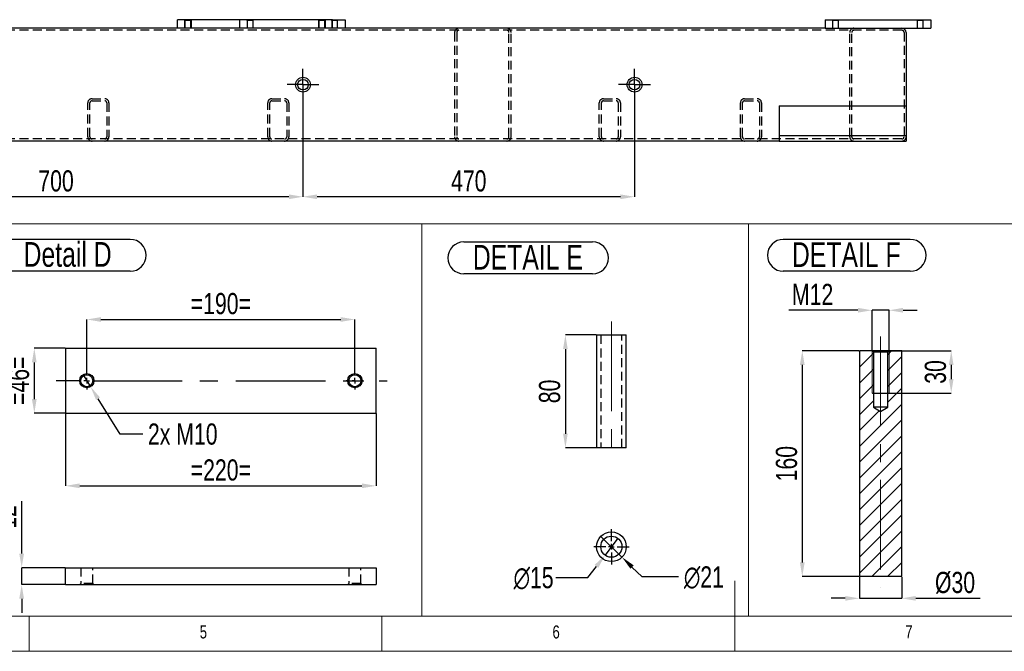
# Model space of a CAD drawing. Header units: millimetres. Extents: x 5 to 589, y 5 to 415.
# Tile 4 of 12: x 196 to 335, y 5 to 95. Entities that reach past the tile are written whole.
import ezdxf

# ---------------------------------------------------------------- set-up
doc = ezdxf.new("R2010")
doc.units = ezdxf.units.MM
doc.header["$PDSIZE"] = -1
doc.linetypes.add('CENTERX2', pattern=[20.32, 12.7, -2.54, 2.54, -2.54])
doc.linetypes.add('HIDDEN', pattern=[1.905, 1.27, -0.635])
for name, color, linetype in [('COTES', 1, 'Continuous'), ('NOTES', 6, 'Continuous'), ('TRAIT-FINS', 9, 'Continuous'), ('TRAIT-MIXTES', 3, 'CENTERX2'), ('TRAIT-TIRET', 2, 'HIDDEN')]:
    doc.layers.add(name, color=color, linetype=linetype)
doc.layers.add('TRAIT-FORT', color=4, linetype='Continuous', lineweight=25)
doc.styles.add('SLDTEXTSTYLE0', font='TXT', dxfattribs={"width": 0.75})
doc.dimstyles.new('SLDDIMSTYLE0', dxfattribs={"dimtxt": 3, "dimasz": 2, "dimexe": 0, "dimexo": 0.0625, "dimgap": 0.75, "dimtad": 1, "dimdec": 0, "dimlfac": 10, "dimrnd": 1e-09, "dimzin": 12, "dimdsep": 46, "dimtxsty": 'SLDTEXTSTYLE0', "dimsah": 1, "dimcen": 0.09, "dimadec": 0, "dimazin": 3, "dimtfac": 1, "dimtdec": 0, "dimtofl": 0, "dimtmove": 0, "dimatfit": 3, "dimfxl": 1, "dimfrac": 2, "dimtolj": 1, "dimtzin": 12, "dimarcsym": 0})
doc.dimstyles.new('SLDDIMSTYLE3', dxfattribs={"dimtxt": 3, "dimasz": 2, "dimexe": 0, "dimexo": 0.0625, "dimgap": 0.75, "dimtad": 1, "dimdec": 0, "dimlfac": 5, "dimrnd": 1e-09, "dimzin": 12, "dimdsep": 46, "dimtxsty": 'SLDTEXTSTYLE0', "dimsah": 1, "dimcen": 0.09, "dimadec": 0, "dimazin": 3, "dimtfac": 1, "dimtdec": 0, "dimtmove": 0, "dimatfit": 0, "dimfxl": 1, "dimfrac": 2, "dimtolj": 1, "dimtzin": 12, "dimarcsym": 0})
doc.dimstyles.new('SLDDIMSTYLE4', dxfattribs={"dimtxt": 3, "dimasz": 2, "dimexe": 0, "dimexo": 0.0625, "dimgap": 0.75, "dimtad": 1, "dimdec": 0, "dimlfac": 5, "dimrnd": 1e-09, "dimzin": 12, "dimdsep": 46, "dimtxsty": 'SLDTEXTSTYLE0', "dimsah": 1, "dimcen": 0.09, "dimadec": 0, "dimazin": 3, "dimtfac": 1, "dimtdec": 0, "dimtofl": 0, "dimtmove": 0, "dimatfit": 3, "dimfxl": 1, "dimfrac": 2, "dimtolj": 1, "dimtzin": 12, "dimarcsym": 0})
doc.dimstyles.new('SLDDIMSTYLE5', dxfattribs={"dimtxt": 3, "dimasz": 2, "dimexe": 0, "dimexo": 0.0625, "dimgap": 0.75, "dimtad": 0, "dimtih": 1, "dimtoh": 1, "dimdec": 0, "dimlfac": 5, "dimrnd": 1e-09, "dimzin": 12, "dimdsep": 46, "dimtxsty": 'SLDTEXTSTYLE0', "dimblk1": 'NONE', "dimsah": 1, "dimcen": 0, "dimadec": 0, "dimazin": 3, "dimtfac": 1, "dimtdec": 0, "dimtmove": 0, "dimatfit": 3, "dimldrblk": 'NONE', "dimfxl": 1, "dimfrac": 2, "dimtolj": 1, "dimtzin": 12, "dimarcsym": 0})
doc.dimstyles.new('SLDDIMSTYLE6', dxfattribs={"dimtxt": 3, "dimasz": 2, "dimexe": 0, "dimexo": 0.0625, "dimgap": 0.75, "dimtad": 0, "dimtih": 1, "dimtoh": 1, "dimdec": 0, "dimlfac": 5, "dimrnd": 1e-09, "dimzin": 12, "dimdsep": 46, "dimtxsty": 'SLDTEXTSTYLE0', "dimblk1": 'NONE', "dimsah": 1, "dimcen": 0, "dimadec": 0, "dimazin": 3, "dimtfac": 1, "dimtdec": 0, "dimtmove": 0, "dimatfit": 3, "dimldrblk": 'NONE', "dimfxl": 1, "dimfrac": 2, "dimtolj": 1, "dimtzin": 12, "dimarcsym": 0})

# ---------------------------------------------------------------- blocks, each defined once
blk = doc.blocks.new('_D_26')
at = {"layer": 'COTES', "color": 0, "lineweight": -2, "transparency": 16777216}
for p, q in [((205.16, 44.66), (205.16, 52.03)), ((207.16, 52.03), (241.16, 52.03)), ((243.16, 44.66), (243.16, 52.03))]:
    blk.add_line(p, q, dxfattribs=at)
at = {"layer": 'COTES', "color": 0, "transparency": 16777216}
for points in [[(207.16, 52.36), (207.16, 51.69), (205.16, 52.03)], [(241.16, 52.36), (241.16, 51.69), (243.16, 52.03)]]:
    blk.add_solid(points, dxfattribs=at)
at = {"layer": 'Defpoints', "color": 0, "transparency": 16777216}
for p in [(243.16, 52.03), (205.16, 44.6), (243.16, 44.6)]:
    blk.add_point(p, dxfattribs=at)
at = {"layer": 'COTES', "color": 0, "transparency": 16777216, "insert": (224.16, 55.78), "char_height": 3, "attachment_point": 2, "style": 'SLDTEXTSTYLE0'}
blk.add_mtext('\\A1;=190=', dxfattribs=at)
blk = doc.blocks.new('_D_27')
at = {"layer": 'COTES', "color": 0, "lineweight": -2, "transparency": 16777216}
for p, q in [((202.16, 38.69), (202.16, 28.45)), ((246.16, 38.69), (246.16, 28.45)), ((204.16, 28.45), (244.16, 28.45))]:
    blk.add_line(p, q, dxfattribs=at)
at = {"layer": 'COTES', "color": 0, "transparency": 16777216}
for points in [[(204.16, 28.79), (204.16, 28.12), (202.16, 28.45)], [(244.16, 28.79), (244.16, 28.12), (246.16, 28.45)]]:
    blk.add_solid(points, dxfattribs=at)
at = {"layer": 'Defpoints', "color": 0, "transparency": 16777216}
for p in [(202.16, 38.75), (246.16, 38.75), (246.16, 28.45)]:
    blk.add_point(p, dxfattribs=at)
at = {"layer": 'COTES', "color": 0, "transparency": 16777216, "insert": (224.16, 32.2), "char_height": 3, "attachment_point": 2, "style": 'SLDTEXTSTYLE0'}
blk.add_mtext('\\A1;=220=', dxfattribs=at)
blk = doc.blocks.new('_D_28')
at = {"layer": 'COTES', "color": 0, "lineweight": -2, "transparency": 16777216}
for p, q in [((202.1, 47.95), (197.72, 47.95)), ((197.72, 45.95), (197.72, 40.75)), ((202.1, 38.75), (197.72, 38.75))]:
    blk.add_line(p, q, dxfattribs=at)
at = {"layer": 'COTES', "color": 0, "transparency": 16777216}
for points in [[(197.38, 45.95), (198.05, 45.95), (197.72, 47.95)], [(197.38, 40.75), (198.05, 40.75), (197.72, 38.75)]]:
    blk.add_solid(points, dxfattribs=at)
at = {"layer": 'Defpoints', "color": 0, "transparency": 16777216}
for p in [(202.16, 47.95), (197.72, 38.75), (202.16, 38.75)]:
    blk.add_point(p, dxfattribs=at)
at = {"layer": 'COTES', "color": 0, "transparency": 16777216, "insert": (193.97, 43.35), "char_height": 3, "attachment_point": 2, "rotation": 90, "style": 'SLDTEXTSTYLE0'}
blk.add_mtext('\\A1;=46=', dxfattribs=at)
blk = doc.blocks.new('_D_29')
at = {"layer": 'COTES', "color": 0, "lineweight": -2, "transparency": 16777216}
for p, q in [((204.63, 44.2), (205.69, 42.5)), ((209.89, 35.79), (206.75, 40.8)), ((213.08, 35.79), (209.89, 35.79))]:
    blk.add_line(p, q, dxfattribs=at)
at = {"layer": 'COTES', "color": 0, "transparency": 16777216}
blk.add_solid([(207.03, 40.98), (206.47, 40.63), (205.69, 42.5)], dxfattribs=at)
at = {"layer": 'Defpoints', "color": 0, "transparency": 16777216}
for p in [(204.63, 44.2), (205.69, 42.5)]:
    blk.add_point(p, dxfattribs=at)
at = {"layer": 'COTES', "color": 0, "transparency": 16777216, "insert": (213.83, 37.29), "char_height": 3, "attachment_point": 1, "style": 'SLDTEXTSTYLE0'}
blk.add_mtext('\\A1;2x M10', dxfattribs=at)
blk = doc.blocks.new('_None')
blk = doc.blocks.new('SW_NOTE_25')
at = {"layer": 'NOTES', "color": 0}
for p, q in [((-0.02, 4.9), (17.47, 4.9)), ((17.47, 0.37), (-0.02, 0.37))]:
    blk.add_line(p, q, dxfattribs=at)
for centre, start, end in [((-0.02, 2.63), 90, 270), ((17.47, 2.63), 270, 90)]:
    blk.add_arc(centre, 2.26, start, end, dxfattribs=at)
at = {"layer": 'NOTES', "color": 0, "insert": (8.59, 4.51), "char_height": 3.5, "attachment_point": 2, "style": 'SLDTEXTSTYLE0'}
blk.add_mtext('Detail D', dxfattribs=at)
blk = doc.blocks.new('SW_CENTERMARKSYMBOL_12')
at = {"layer": 'TRAIT-MIXTES', "color": 0}
for p, q in [((-0.8, 0), (-1.25, 0)), ((0, 0), (-0.4, 0)), ((0, 0.8), (0, 1.25)), ((0, 0), (0, 0.4)), ((0, 0), (0, -0.4)), ((0, 0), (0.4, 0)), ((0.8, 0), (1.25, 0)), ((0, -0.8), (0, -1.25))]:
    blk.add_line(p, q, dxfattribs=at)
blk = doc.blocks.new('SW_CENTERMARKSYMBOL_13')
at = {"layer": 'TRAIT-MIXTES', "color": 0}
for p, q in [((-0.8, 0), (-4.33, 0)), ((0, 0), (-0.4, 0)), ((0, 0.8), (0, 1.25)), ((0, 0), (0, 0.4)), ((0, 0), (0, -0.4)), ((0, 0), (0.4, 0)), ((0.8, 0), (42.56, 0)), ((0, -0.8), (0, -1.25))]:
    blk.add_line(p, q, dxfattribs=at)
blk = doc.blocks.new('_D_30')
at = {"layer": 'COTES', "color": 0, "lineweight": -2, "transparency": 16777216}
for p, q in [((277.36, 49.83), (273, 49.83)), ((273, 47.83), (273, 35.83)), ((277.36, 33.83), (273, 33.83))]:
    blk.add_line(p, q, dxfattribs=at)
at = {"layer": 'COTES', "color": 0, "transparency": 16777216}
for points in [[(272.67, 47.83), (273.33, 47.83), (273, 49.83)], [(272.67, 35.83), (273.33, 35.83), (273, 33.83)]]:
    blk.add_solid(points, dxfattribs=at)
at = {"layer": 'Defpoints', "color": 0, "transparency": 16777216}
for p in [(277.42, 49.83), (273, 33.83), (277.42, 33.83)]:
    blk.add_point(p, dxfattribs=at)
at = {"layer": 'COTES', "color": 0, "transparency": 16777216, "insert": (269.25, 41.83), "char_height": 3, "attachment_point": 2, "rotation": 90, "style": 'SLDTEXTSTYLE0'}
blk.add_mtext('\\A1;80', dxfattribs=at)
blk = doc.blocks.new('SW_NOTE_26')
at = {"layer": 'NOTES', "color": 0}
for p, q in [((-0.1, 4.92), (18.14, 4.92)), ((18.14, 0.4), (-0.1, 0.4))]:
    blk.add_line(p, q, dxfattribs=at)
for centre, start, end in [((-0.1, 2.66), 90, 270), ((18.14, 2.66), 270, 90)]:
    blk.add_arc(centre, 2.26, start, end, dxfattribs=at)
at = {"layer": 'NOTES', "color": 0, "insert": (8.97, 4.51), "char_height": 3.5, "attachment_point": 2, "style": 'SLDTEXTSTYLE0'}
blk.add_mtext('DETAIL E', dxfattribs=at)
blk = doc.blocks.new('_D_33')
at = {"layer": 'COTES', "color": 0, "lineweight": -2, "transparency": 16777216}
for p, q in [((195.93, 18.85), (195.93, 26.29)), ((202.1, 16.85), (195.93, 16.85)), ((195.93, 14.45), (195.93, 16.85)), ((202.1, 14.45), (195.93, 14.45)), ((195.93, 12.45), (195.93, 10.45))]:
    blk.add_line(p, q, dxfattribs=at)
at = {"layer": 'COTES', "color": 0, "transparency": 16777216}
for points in [[(195.59, 18.85), (196.26, 18.85), (195.93, 16.85)], [(195.59, 12.45), (196.26, 12.45), (195.93, 14.45)]]:
    blk.add_solid(points, dxfattribs=at)
at = {"layer": 'Defpoints', "color": 0, "transparency": 16777216}
for p in [(195.93, 16.85), (202.16, 16.85), (202.16, 14.45)]:
    blk.add_point(p, dxfattribs=at)
at = {"layer": 'COTES', "color": 0, "transparency": 16777216, "insert": (192.18, 24.04), "char_height": 3, "attachment_point": 2, "rotation": 90, "style": 'SLDTEXTSTYLE0'}
blk.add_mtext('\\A1;12', dxfattribs=at)
blk = doc.blocks.new('_D_34')
at = {"layer": 'COTES', "color": 0, "lineweight": -2, "transparency": 16777216}
for p, q in [((280.43, 21.02), (278.62, 18.63)), ((276.2, 15.44), (277.41, 17.03)), ((271.65, 15.44), (276.2, 15.44))]:
    blk.add_line(p, q, dxfattribs=at)
at = {"layer": 'COTES', "color": 0, "transparency": 16777216}
blk.add_solid([(277.14, 17.24), (277.67, 16.83), (278.62, 18.63)], dxfattribs=at)
at = {"layer": 'Defpoints', "color": 0, "transparency": 16777216}
for p in [(280.43, 21.02), (278.62, 18.63)]:
    blk.add_point(p, dxfattribs=at)
at = {"layer": 'COTES', "color": 0, "transparency": 16777216, "insert": (265.65, 16.94), "char_height": 3, "attachment_point": 1, "style": 'SLDTEXTSTYLE0'}
blk.add_mtext('\\A1;∅15', dxfattribs=at)
blk = doc.blocks.new('_D_35')
at = {"layer": 'COTES', "color": 0, "lineweight": -2, "transparency": 16777216}
for p, q in [((278.03, 21.29), (281.02, 18.35)), ((283.87, 15.54), (282.44, 16.94)), ((289.04, 15.54), (283.87, 15.54))]:
    blk.add_line(p, q, dxfattribs=at)
at = {"layer": 'COTES', "color": 0, "transparency": 16777216}
blk.add_solid([(282.68, 17.18), (282.21, 16.71), (281.02, 18.35)], dxfattribs=at)
at = {"layer": 'Defpoints', "color": 0, "transparency": 16777216}
for p in [(278.03, 21.29), (281.02, 18.35)]:
    blk.add_point(p, dxfattribs=at)
at = {"layer": 'COTES', "color": 0, "transparency": 16777216, "insert": (289.79, 17.04), "char_height": 3, "attachment_point": 1, "style": 'SLDTEXTSTYLE0'}
blk.add_mtext('\\A1;∅21', dxfattribs=at)
blk = doc.blocks.new('SW_CENTERMARKSYMBOL_14')
at = {"layer": 'TRAIT-MIXTES', "color": 0}
for p, q in [((0, 0.8), (0, 2.5)), ((-0.8, 0), (-2.5, 0)), ((0, 0), (-0.4, 0)), ((0, 0), (0, 0.4)), ((0, 0), (0, -0.4)), ((0, 0), (0.4, 0)), ((0.8, 0), (2.5, 0)), ((0, -0.8), (0, -2.5))]:
    blk.add_line(p, q, dxfattribs=at)
blk = doc.blocks.new('_D_36')
at = {"layer": 'COTES', "color": 0, "lineweight": -2, "transparency": 16777216}
for p, q in [((314.67, 15.52), (314.67, 12.51)), ((320.67, 15.52), (320.67, 12.51)), ((312.67, 12.51), (310.67, 12.51)), ((314.67, 12.51), (320.67, 12.51)), ((322.67, 12.51), (331.8, 12.51))]:
    blk.add_line(p, q, dxfattribs=at)
at = {"layer": 'COTES', "color": 0, "transparency": 16777216}
for points in [[(312.67, 12.84), (312.67, 12.17), (314.67, 12.51)], [(322.67, 12.84), (322.67, 12.17), (320.67, 12.51)]]:
    blk.add_solid(points, dxfattribs=at)
at = {"layer": 'Defpoints', "color": 0, "transparency": 16777216}
for p in [(314.67, 15.59), (320.67, 15.59), (314.67, 12.51)]:
    blk.add_point(p, dxfattribs=at)
at = {"layer": 'COTES', "color": 0, "transparency": 16777216, "insert": (328.23, 16.26), "char_height": 3, "attachment_point": 2, "style": 'SLDTEXTSTYLE0'}
blk.add_mtext('\\A1;%%c30', dxfattribs=at)
blk = doc.blocks.new('_D_37')
at = {"layer": 'COTES', "color": 0, "lineweight": -2, "transparency": 16777216}
for p, q in [((314.61, 47.59), (306.58, 47.59)), ((306.58, 45.59), (306.58, 17.59)), ((314.61, 15.59), (306.58, 15.59))]:
    blk.add_line(p, q, dxfattribs=at)
at = {"layer": 'COTES', "color": 0, "transparency": 16777216}
for points in [[(306.24, 45.59), (306.91, 45.59), (306.58, 47.59)], [(306.24, 17.59), (306.91, 17.59), (306.58, 15.59)]]:
    blk.add_solid(points, dxfattribs=at)
at = {"layer": 'Defpoints', "color": 0, "transparency": 16777216}
for p in [(314.67, 47.59), (306.58, 15.59), (314.67, 15.59)]:
    blk.add_point(p, dxfattribs=at)
at = {"layer": 'COTES', "color": 0, "transparency": 16777216, "insert": (302.83, 31.59), "char_height": 3, "attachment_point": 2, "rotation": 90, "style": 'SLDTEXTSTYLE0'}
blk.add_mtext('\\A1;160', dxfattribs=at)
blk = doc.blocks.new('_D_38')
at = {"layer": 'COTES', "color": 0, "lineweight": -2, "transparency": 16777216}
for p, q in [((316.53, 47.59), (327.69, 47.59)), ((327.69, 45.59), (327.69, 43.59)), ((316.53, 41.59), (327.69, 41.59))]:
    blk.add_line(p, q, dxfattribs=at)
at = {"layer": 'COTES', "color": 0, "transparency": 16777216}
for points in [[(327.36, 45.59), (328.02, 45.59), (327.69, 47.59)], [(327.36, 43.59), (328.02, 43.59), (327.69, 41.59)]]:
    blk.add_solid(points, dxfattribs=at)
at = {"layer": 'Defpoints', "color": 0, "transparency": 16777216}
for p in [(316.47, 47.59), (316.47, 41.59), (327.69, 41.59)]:
    blk.add_point(p, dxfattribs=at)
at = {"layer": 'COTES', "color": 0, "transparency": 16777216, "insert": (323.94, 44.59), "char_height": 3, "attachment_point": 2, "rotation": 90, "style": 'SLDTEXTSTYLE0'}
blk.add_mtext('\\A1;30', dxfattribs=at)
blk = doc.blocks.new('_D_39')
at = {"layer": 'COTES', "color": 0, "lineweight": -2, "transparency": 16777216}
for p, q in [((314.47, 53.33), (304.67, 53.33)), ((316.47, 47.65), (316.47, 53.33)), ((318.87, 53.33), (316.47, 53.33)), ((318.87, 47.65), (318.87, 53.33)), ((320.87, 53.33), (322.87, 53.33))]:
    blk.add_line(p, q, dxfattribs=at)
at = {"layer": 'COTES', "color": 0, "transparency": 16777216}
for points in [[(314.47, 53.67), (314.47, 53), (316.47, 53.33)], [(320.87, 53.67), (320.87, 53), (318.87, 53.33)]]:
    blk.add_solid(points, dxfattribs=at)
at = {"layer": 'Defpoints', "color": 0, "transparency": 16777216}
for p in [(318.87, 53.33), (316.47, 47.59), (318.87, 47.59)]:
    blk.add_point(p, dxfattribs=at)
at = {"layer": 'COTES', "color": 0, "transparency": 16777216, "insert": (308.04, 57.08), "char_height": 3, "attachment_point": 2, "style": 'SLDTEXTSTYLE0'}
blk.add_mtext('\\A1;M12', dxfattribs=at)
blk = doc.blocks.new('SW_NOTE_27')
at = {"layer": 'NOTES', "color": 0}
for p, q in [((-0.06, 4.93), (17.93, 4.93)), ((17.93, 0.4), (-0.06, 0.4))]:
    blk.add_line(p, q, dxfattribs=at)
for centre, start, end in [((-0.06, 2.66), 90, 270), ((17.93, 2.66), 270, 90)]:
    blk.add_arc(centre, 2.26, start, end, dxfattribs=at)
at = {"layer": 'NOTES', "color": 0, "insert": (8.86, 4.51), "char_height": 3.5, "attachment_point": 2, "style": 'SLDTEXTSTYLE0'}
blk.add_mtext('DETAIL F', dxfattribs=at)
blk = doc.blocks.new('_D_52')
at = {"layer": 'COTES', "color": 0, "lineweight": -2, "transparency": 16777216}
for p, q in [((165.8, 83), (165.8, 69.42)), ((235.8, 83), (235.8, 69.42)), ((233.8, 69.42), (167.8, 69.42))]:
    blk.add_line(p, q, dxfattribs=at)
at = {"layer": 'COTES', "color": 0, "transparency": 16777216}
for points in [[(167.8, 69.75), (167.8, 69.08), (165.8, 69.42)], [(233.8, 69.75), (233.8, 69.08), (235.8, 69.42)]]:
    blk.add_solid(points, dxfattribs=at)
at = {"layer": 'Defpoints', "color": 0, "transparency": 16777216}
for p in [(165.8, 83.06), (235.8, 83.06), (165.8, 69.42)]:
    blk.add_point(p, dxfattribs=at)
at = {"layer": 'COTES', "color": 0, "transparency": 16777216, "insert": (200.8, 73.17), "char_height": 3, "attachment_point": 2, "style": 'SLDTEXTSTYLE0'}
blk.add_mtext('\\A1;700', dxfattribs=at)
blk = doc.blocks.new('_D_53')
at = {"layer": 'COTES', "color": 0, "lineweight": -2, "transparency": 16777216}
for p, q in [((282.8, 84), (282.8, 69.42)), ((235.8, 83), (235.8, 69.42)), ((280.8, 69.42), (237.8, 69.42))]:
    blk.add_line(p, q, dxfattribs=at)
at = {"layer": 'COTES', "color": 0, "transparency": 16777216}
for points in [[(237.8, 69.75), (237.8, 69.08), (235.8, 69.42)], [(280.8, 69.75), (280.8, 69.08), (282.8, 69.42)]]:
    blk.add_solid(points, dxfattribs=at)
at = {"layer": 'Defpoints', "color": 0, "transparency": 16777216}
for p in [(282.8, 84.06), (235.8, 83.06), (235.8, 69.42)]:
    blk.add_point(p, dxfattribs=at)
at = {"layer": 'COTES', "color": 0, "transparency": 16777216, "insert": (259.3, 73.17), "char_height": 3, "attachment_point": 2, "style": 'SLDTEXTSTYLE0'}
blk.add_mtext('\\A1;470', dxfattribs=at)
blk = doc.blocks.new('SW_CENTERMARKSYMBOL_24')
at = {"layer": 'TRAIT-MIXTES', "color": 0}
for p, q in [((-0.4, 0), (-1.25, 0)), ((0, 0), (-0.2, 0)), ((0, 0.4), (0, 1.25)), ((0, 0), (0, 0.2)), ((0, 0), (0, -0.2)), ((0, 0), (0.2, 0)), ((0.4, 0), (1.25, 0)), ((0, -0.4), (0, -1.25))]:
    blk.add_line(p, q, dxfattribs=at)
blk = doc.blocks.new('SW_CENTERMARKSYMBOL_27')
at = {"layer": 'TRAIT-MIXTES', "color": 0}
for p, q in [((0, 1.2), (0, 2.25)), ((-1.2, 0), (-2.25, 0)), ((0, 0), (-1.2, 0)), ((0, 0), (0, 1.2)), ((0, 0), (0, -1.2)), ((0, 0), (1.2, 0)), ((1.2, 0), (2.25, 0)), ((0, -1.2), (0, -2.25))]:
    blk.add_line(p, q, dxfattribs=at)
blk = doc.blocks.new('SW_CENTERMARKSYMBOL_28')
at = {"layer": 'TRAIT-MIXTES', "color": 0}
for p, q in [((0, 1.2), (0, 2.25)), ((-1.2, 0), (-2.25, 0)), ((0, 0), (-1.2, 0)), ((0, 0), (0, 1.2)), ((0, 0), (0, -1.2)), ((0, 0), (1.2, 0)), ((1.2, 0), (2.25, 0)), ((0, -1.2), (0, -2.25))]:
    blk.add_line(p, q, dxfattribs=at)

msp = doc.modelspace()

# ---------------------------------------------------------------- hatches: boundary and pattern name
at = {"layer": 'TRAIT-FINS'}
h = msp.add_hatch(dxfattribs=at)
h.set_pattern_fill('ANSI31', color=256, scale=0.5, angle=3e-322, style=0)
h.paths.add_polyline_path([(316.65, 47.4), (316.47, 47.59), (314.67, 47.59), (314.67, 15.59), (320.67, 15.59), (320.67, 47.59), (318.88, 47.59), (318.69, 47.4), (318.69, 39.59), (317.67, 38.97), (316.65, 39.59)], flags=0)

# ---------------------------------------------------------------- linework, layer by layer
at = {"lineweight": 18}
for p, q in [((188.9, 65.56), (252.67, 65.56)), ((252.67, 10), (252.67, 65.56)), ((252.67, 10), (252.67, 65.56)), ((252.67, 65.56), (298.95, 65.56)), ((298.95, 10), (298.95, 65.56)), ((298.95, 65.56), (338.82, 65.56)), ((298.95, 65.56), (298.95, 10)), ((297, 5), (297, 15)), ((10, 10), (584, 10)), ((188.9, 10), (252.67, 10)), ((197, 10), (197, 5)), ((247, 5), (247, 10)), ((252.67, 10), (298.95, 10)), ((298.95, 10), (338.82, 10)), ((5, 5), (589, 5))]:
    msp.add_line(p, q, dxfattribs=at)
at = {"layer": 'TRAIT-FINS', "lineweight": 18}
for p, q in [((219, 94.51), (219, 93.31)), ((220, 94.51), (220, 93.31)), ((238, 94.51), (238, 93.31)), ((239, 94.51), (239, 93.31)), ((316.47, 47.58), (316.47, 41.59)), ((318.87, 47.58), (318.87, 41.59)), ((316.47, 41.59), (318.87, 41.59))]:
    msp.add_line(p, q, dxfattribs=at)
at = {"layer": 'TRAIT-FORT', "lineweight": 25}
for p, q in [((240, 94.51), (218, 94.51)), ((218, 93.31), (218, 94.51)), ((240, 93.31), (240, 94.51)), ((240, 94.51), (241.8, 94.51)), ((241.8, 94.51), (241.8, 93.31)), ((309.8, 94.51), (324.8, 94.51)), ((309.8, 94.51), (309.8, 93.31)), ((324.8, 94.51), (324.8, 93.31)), ((218, 93.31), (194.3, 93.31)), ((240, 93.31), (218, 93.31)), ((309.8, 93.31), (240, 93.31)), ((309.8, 93.31), (324.8, 93.31)), ((321.3, 92.71), (321.3, 82.31)), ((303.3, 82.31), (321.3, 82.31)), ((303.3, 82.31), (303.3, 81.91)), ((303.3, 81.91), (303.3, 78.91)), ((321.3, 82.31), (321.3, 81.91)), ((321.3, 81.91), (321.3, 78.91)), ((303.3, 78.91), (303.3, 78.11)), ((321.3, 78.91), (321.3, 78.11)), ((303.3, 77.31), (54.1, 77.31)), ((303.3, 78.11), (321.3, 78.11)), ((303.3, 78.11), (303.3, 77.71)), ((303.3, 77.71), (303.3, 77.31)), ((303.3, 77.31), (321.3, 77.31)), ((321.3, 78.11), (321.3, 77.71)), ((321.3, 77.71), (321.3, 77.31)), ((277.42, 49.83), (277.42, 33.83)), ((277.42, 49.83), (281.62, 49.83)), ((281.62, 33.83), (281.62, 49.83)), ((202.16, 47.95), (202.16, 38.75)), ((202.16, 47.95), (246.16, 47.95)), ((246.16, 38.75), (246.16, 47.95)), ((314.67, 47.59), (314.67, 15.59)), ((316.47, 47.59), (314.67, 47.59)), ((316.47, 47.59), (316.65, 47.4)), ((318.88, 47.59), (316.47, 47.59)), ((318.69, 47.4), (318.88, 47.59)), ((320.67, 47.59), (318.88, 47.59)), ((320.67, 15.59), (320.67, 47.59)), ((316.65, 47.4), (316.65, 39.59)), ((318.69, 47.4), (316.65, 47.4)), ((318.69, 39.59), (318.69, 47.4)), ((316.65, 39.59), (317.67, 38.97)), ((318.69, 39.59), (316.65, 39.59)), ((317.67, 38.97), (318.69, 39.59)), ((202.16, 38.75), (246.16, 38.75)), ((281.62, 33.83), (277.42, 33.83)), ((202.16, 16.85), (246.16, 16.85)), ((202.16, 14.45), (202.16, 16.85)), ((246.16, 16.85), (246.16, 14.45)), ((320.67, 15.59), (314.67, 15.59)), ((202.16, 14.45), (246.16, 14.45))]:
    msp.add_line(p, q, dxfattribs=at)
for centre, radius in [((235.8, 85.31), 1.05), ((235.8, 85.31), 0.75), ((282.8, 85.31), 1.05), ((282.8, 85.31), 0.75), ((205.16, 43.35), 1.01), ((205.16, 43.35), 0.85), ((243.16, 43.35), 1.01), ((243.16, 43.35), 0.85), ((279.52, 19.82), 2.1), ((279.52, 19.82), 1.5)]:
    msp.add_circle(centre, radius, dxfattribs=at)
msp.add_arc((320.7, 92.71), 0.6, 0, 90, dxfattribs=at)
at = {"layer": 'TRAIT-MIXTES', "lineweight": 18}
for p, q in [((279.52, 51.73), (279.52, 31.89)), ((317.67, 49.6), (317.67, 14.04))]:
    msp.add_line(p, q, dxfattribs=at)
at = {"layer": 'TRAIT-TIRET'}
for p, q in [((218.99, 94.51), (219.07, 94.43)), ((219.07, 94.43), (219.92, 94.43)), ((219.07, 94.43), (219.07, 93.31)), ((219.92, 94.43), (220, 94.51)), ((219.92, 93.31), (219.92, 94.43)), ((226.8, 94.51), (226.8, 93.31)), ((227.79, 94.51), (227.87, 94.43)), ((227.87, 94.43), (228.72, 94.43)), ((227.87, 94.43), (227.87, 93.31)), ((228.72, 94.43), (228.8, 94.51)), ((228.72, 93.31), (228.72, 94.43)), ((237.99, 94.51), (238.07, 94.43)), ((238.07, 94.43), (238.92, 94.43)), ((238.07, 94.43), (238.07, 93.31)), ((238.92, 94.43), (239, 94.51)), ((238.92, 93.31), (238.92, 94.43)), ((239.79, 94.51), (239.87, 94.43)), ((239.87, 94.43), (240.72, 94.43)), ((239.87, 94.43), (239.87, 93.31)), ((240.72, 94.43), (240.8, 94.51)), ((240.72, 93.31), (240.72, 94.43)), ((310.79, 94.51), (310.87, 94.43)), ((310.87, 94.43), (311.72, 94.43)), ((310.87, 94.43), (310.87, 93.31)), ((311.72, 94.43), (311.8, 94.51)), ((311.72, 93.31), (311.72, 94.43)), ((322.79, 94.51), (322.87, 94.43)), ((322.87, 94.43), (323.72, 94.43)), ((322.87, 94.43), (322.87, 93.31)), ((323.72, 94.43), (323.8, 94.51)), ((323.72, 93.31), (323.72, 94.43)), ((320.7, 93.01), (54.1, 93.01)), ((257.3, 92.71), (257.3, 77.91)), ((257.6, 92.71), (257.6, 77.91)), ((265, 77.91), (265, 92.71)), ((265.3, 77.91), (265.3, 92.71)), ((313.3, 77.91), (313.3, 92.71)), ((313.6, 77.91), (313.6, 92.71)), ((321, 92.71), (321, 77.91)), ((205.3, 77.91), (205.3, 82.71)), ((205.6, 77.91), (205.6, 82.71)), ((205.9, 83.31), (207.7, 83.31)), ((205.9, 83.01), (207.7, 83.01)), ((208, 82.71), (208, 77.91)), ((208.3, 82.71), (208.3, 77.91)), ((230.8, 77.91), (230.8, 82.71)), ((231.1, 77.91), (231.1, 82.71)), ((231.4, 83.31), (233.2, 83.31)), ((231.4, 83.01), (233.2, 83.01)), ((233.5, 82.71), (233.5, 77.91)), ((233.8, 82.71), (233.8, 77.91)), ((277.8, 77.91), (277.8, 82.71)), ((278.1, 77.91), (278.1, 82.71)), ((278.4, 83.31), (280.2, 83.31)), ((278.4, 83.01), (280.2, 83.01)), ((280.5, 82.71), (280.5, 77.91)), ((280.8, 82.71), (280.8, 77.91)), ((297.8, 77.91), (297.8, 82.71)), ((298.1, 77.91), (298.1, 82.71)), ((298.4, 83.31), (300.2, 83.31)), ((298.4, 83.01), (300.2, 83.01)), ((300.5, 82.71), (300.5, 77.91)), ((300.8, 82.71), (300.8, 77.91)), ((320.7, 77.61), (54.1, 77.61)), ((278.02, 49.83), (278.02, 33.83)), ((281.02, 33.83), (281.02, 49.83)), ((204.31, 16.85), (204.31, 14.61)), ((206.01, 14.61), (206.01, 16.85)), ((242.31, 16.85), (242.31, 14.61)), ((244.01, 14.61), (244.01, 16.85)), ((204.31, 14.61), (204.15, 14.45)), ((206.01, 14.61), (204.31, 14.61)), ((206.16, 14.45), (206.01, 14.61)), ((242.31, 14.61), (242.15, 14.45)), ((244.01, 14.61), (242.31, 14.61)), ((244.16, 14.45), (244.01, 14.61))]:
    msp.add_line(p, q, dxfattribs=at)
for centre, radius, start, end in [((257.9, 92.71), 0.6, 90, 180), ((257.9, 92.71), 0.3, 90, 180), ((264.7, 92.71), 0.6, 0, 90), ((264.7, 92.71), 0.3, 0, 90), ((313.9, 92.71), 0.6, 90, 180), ((313.9, 92.71), 0.3, 90, 180), ((320.7, 92.71), 0.3, 0, 90), ((205.9, 82.71), 0.6, 90, 180), ((205.9, 82.71), 0.3, 90, 180), ((207.7, 82.71), 0.6, 0, 90), ((207.7, 82.71), 0.3, 0, 90), ((231.4, 82.71), 0.6, 90, 180), ((231.4, 82.71), 0.3, 90, 180), ((233.2, 82.71), 0.6, 360, 90), ((233.2, 82.71), 0.3, 360, 90), ((278.4, 82.71), 0.6, 90, 180), ((278.4, 82.71), 0.3, 90, 180), ((280.2, 82.71), 0.6, 360, 90), ((280.2, 82.71), 0.3, 0, 90), ((298.4, 82.71), 0.6, 90, 180), ((298.4, 82.71), 0.3, 90, 180), ((300.2, 82.71), 0.6, 360, 90), ((300.2, 82.71), 0.3, 0, 90), ((205.9, 77.91), 0.6, 180, 270), ((205.9, 77.91), 0.3, 180, 270), ((207.7, 77.91), 0.3, 270, 0), ((207.7, 77.91), 0.6, 270, 0), ((231.4, 77.91), 0.6, 180, 270), ((231.4, 77.91), 0.3, 180, 270), ((233.2, 77.91), 0.3, 270, 0), ((233.2, 77.91), 0.6, 270, 0), ((257.9, 77.91), 0.6, 180, 270), ((257.9, 77.91), 0.3, 180, 270), ((264.7, 77.91), 0.6, 270, 0), ((264.7, 77.91), 0.3, 270, 0), ((278.4, 77.91), 0.6, 180, 270), ((278.4, 77.91), 0.3, 180, 270), ((280.2, 77.91), 0.3, 270, 0), ((280.2, 77.91), 0.6, 270, 360), ((298.4, 77.91), 0.6, 180, 270), ((298.4, 77.91), 0.3, 180, 270), ((300.2, 77.91), 0.6, 270, 0), ((300.2, 77.91), 0.3, 270, 0), ((313.9, 77.91), 0.6, 180, 270), ((313.9, 77.91), 0.3, 180, 270), ((320.7, 77.91), 0.6, 270, 360), ((320.7, 77.91), 0.3, 270, 360)]:
    msp.add_arc(centre, radius, start, end, dxfattribs=at)

# ---------------------------------------------------------------- block references
at = {"layer": 'NOTES'}
for name, p in [('SW_NOTE_25', (193.85, 58.49)), ('SW_NOTE_26', (258.71, 58.09)), ('SW_NOTE_27', (303.95, 58.46))]:
    msp.add_blockref(name, p, dxfattribs=at)
at = {"layer": 'TRAIT-MIXTES'}
for name, p in [('SW_CENTERMARKSYMBOL_27', (235.8, 85.31)), ('SW_CENTERMARKSYMBOL_28', (282.8, 85.31)), ('SW_CENTERMARKSYMBOL_24', (282.8, 85.31)), ('SW_CENTERMARKSYMBOL_13', (205.16, 43.35)), ('SW_CENTERMARKSYMBOL_12', (243.16, 43.35)), ('SW_CENTERMARKSYMBOL_14', (279.52, 19.82))]:
    msp.add_blockref(name, p, dxfattribs=at)

# ---------------------------------------------------------------- texts
at = {"layer": 'NOTES', "char_height": 1.85, "attachment_point": 1, "style": 'SLDTEXTSTYLE0'}
for s, insert in [('5', (221.17, 8.67)), ('6', (271.17, 8.67)), ('7', (321.17, 8.67))]:
    msp.add_mtext(s, dxfattribs=dict(at, insert=insert))

# ---------------------------------------------------------------- dimensions: what is measured, and where the dimension line sits
at = {"layer": 'COTES'}
for base, p1, p2, picture, middle in [((235.8, 69.42), (282.8, 84.06), (235.8, 83.06), '_D_53', (259.3, 69.42)), ((165.8, 69.42), (235.8, 83.06), (165.8, 83.06), '_D_52', (200.8, 69.42))]:
    dim = msp.add_linear_dim(base=base, p1=p1, p2=p2, dimstyle='SLDDIMSTYLE0', dxfattribs=at)
    dim.commit()
    dim.dimension.update_dxf_attribs({"geometry": picture, "text_midpoint": middle, "dimtype": 160})
for base, p1, p2, angle, picture, middle in [((243.16, 52.03), (205.16, 44.6), (243.16, 44.6), 0, '_D_26', (224.16, 52.03)), ((197.72, 38.75), (202.16, 47.95), (202.16, 38.75), 90, '_D_28', (197.72, 43.35)), ((246.16, 28.45), (202.16, 38.75), (246.16, 38.75), 0, '_D_27', (224.16, 28.45))]:
    dim = msp.add_linear_dim(base=base, p1=p1, p2=p2, angle=angle, text='=<>=', dimstyle='SLDDIMSTYLE4', dxfattribs=at)
    dim.commit()
    dim.dimension.update_dxf_attribs({"geometry": picture, "text_midpoint": middle, "dimtype": 160})
for base, p1, p2, text, picture, middle in [((318.87, 53.33), (316.47, 47.59), (318.87, 47.59), 'M12', '_D_39', (308.04, 53.33)), ((314.67, 12.51), (320.67, 15.59), (314.67, 15.59), '%%c<>', '_D_36', (328.23, 12.51))]:
    dim = msp.add_linear_dim(base=base, p1=p1, p2=p2, text=text, dimstyle='SLDDIMSTYLE3', dxfattribs=at)
    dim.commit()
    dim.dimension.update_dxf_attribs({"geometry": picture, "text_midpoint": middle, "dimtype": 160})
for base, p1, p2, dimstyle, picture, middle in [((273, 33.83), (277.42, 49.83), (277.42, 33.83), 'SLDDIMSTYLE4', '_D_30', (273, 41.83)), ((306.58, 15.59), (314.67, 47.59), (314.67, 15.59), 'SLDDIMSTYLE4', '_D_37', (306.58, 31.59)), ((327.69, 41.59), (316.47, 47.59), (316.47, 41.59), 'SLDDIMSTYLE3', '_D_38', (327.69, 44.59)), ((195.93, 16.85), (202.16, 14.45), (202.16, 16.85), 'SLDDIMSTYLE3', '_D_33', (195.93, 24.04))]:
    dim = msp.add_linear_dim(base=base, p1=p1, p2=p2, angle=90, dimstyle=dimstyle, dxfattribs=at)
    dim.commit()
    dim.dimension.update_dxf_attribs({"geometry": picture, "text_midpoint": middle, "dimtype": 160})
dim = msp.add_diameter_dim_2p(p1=(204.63, 44.2), p2=(205.69, 42.5), text='2x M<>', dimstyle='SLDDIMSTYLE5', override={"dimpost": '<>'}, dxfattribs=at)
dim.commit()
dim.dimension.update_dxf_attribs({"geometry": '_D_29', "text_midpoint": (219.64, 35.79), "dimtype": 163})
for p1, p2, picture, middle in [((280.43, 21.02), (278.62, 18.63), '_D_34', (268.28, 15.44)), ((278.03, 21.29), (281.02, 18.35), '_D_35', (292.41, 15.54))]:
    dim = msp.add_diameter_dim_2p(p1=p1, p2=p2, dimstyle='SLDDIMSTYLE6', dxfattribs=at)
    dim.commit()
    dim.dimension.update_dxf_attribs({"geometry": picture, "text_midpoint": middle, "dimtype": 163})

doc.saveas('drawing.dxf')
